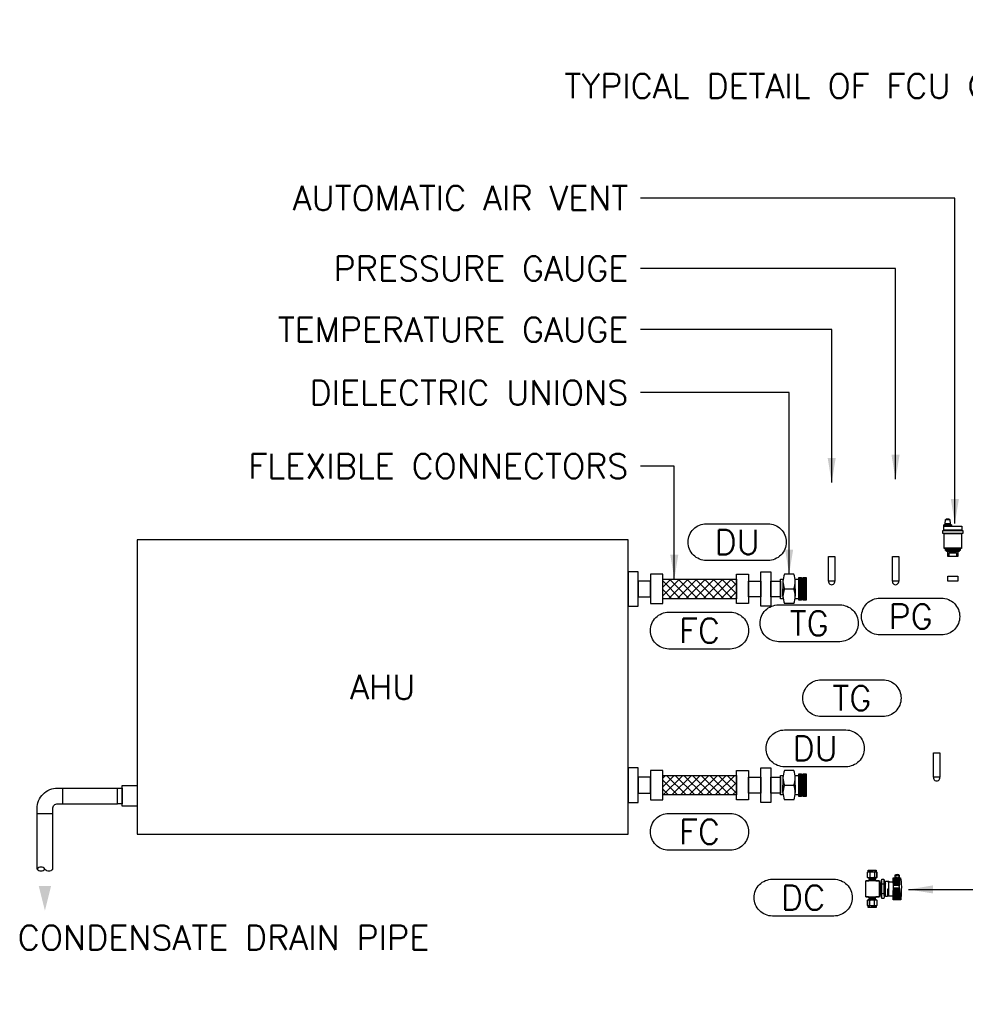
# Model space of a CAD drawing. Header units: millimetres. Extents: x -116878 to 389011, y -1241 to 103546.
# Tile 85 of 104: x 88546 to 90472, y 24877 to 26884. Entities that reach past the tile are written whole.
import ezdxf

# ---------------------------------------------------------------- set-up
doc = ezdxf.new("R2010")
doc.units = ezdxf.units.MM
doc.header["$MEASUREMENT"] = 0
for name, color, linetype in [('HVAC DETAIL LINE', 7, 'Continuous'), ('HVAC DETAIL TEXT', 7, 'Continuous'), ('MEPTEK-MEPF_General Text', 7, 'Continuous')]:
    doc.layers.add(name, color=color, linetype=linetype)
doc.layers.add('MEPTEK-CD-PIPE', color=3, linetype='Continuous', true_color=0x00ff00)
doc.styles.add('ARIAL', font='ARIALN.TTF')
doc.dimstyles.new('50 ROMANS', dxfattribs={"dimtxt": 50, "dimasz": 50, "dimexe": 0.18, "dimexo": 0.0625, "dimgap": 0.09, "dimtad": 0, "dimtih": 1, "dimtoh": 1, "dimdec": 4, "dimzin": 0, "dimdsep": 46, "dimtxsty": 'Standard', "dimcen": 0.09, "dimadec": 0, "dimazin": 0, "dimtfac": 1, "dimtdec": 4, "dimtofl": 0, "dimtmove": 0, "dimatfit": 3, "dimfxl": 1, "dimtolj": 1, "dimtzin": 0, "dimarcsym": 0})

# ---------------------------------------------------------------- blocks, each defined once
blk = doc.blocks.new('DIELECTRIC_UNION_32MM')
at = {"layer": 'HVAC DETAIL LINE'}
for p, q in [((57, 21), (63, 21)), ((66, 21), (72, 21)), ((57, 19), (63, 19)), ((57, 17), (63, 17)), ((57, 15), (63, 15)), ((57, 13), (63, 13)), ((57, 11), (63, 11)), ((57, 9), (63, 9)), ((57, 7), (63, 7)), ((57, 5), (63, 5)), ((57, 3), (63, 3)), ((57, 1), (63, 1)), ((66, 19), (72, 19)), ((66, 17), (72, 17)), ((66, 15), (72, 15)), ((66, 13), (72, 13)), ((66, 11), (72, 11)), ((66, 9), (72, 9)), ((66, 7), (72, 7)), ((66, 5), (72, 5)), ((66, 3), (72, 3)), ((66, 1), (72, 1)), ((57, -1), (63, -1)), ((57, -3), (63, -3)), ((57, -5), (63, -5)), ((57, -7), (63, -7)), ((57, -9), (63, -9)), ((57, -11), (63, -11)), ((57, -13), (63, -13)), ((57, -15), (63, -15)), ((57, -17), (63, -17)), ((57, -19), (63, -19)), ((66, -1), (72, -1)), ((66, -3), (72, -3)), ((66, -5), (72, -5)), ((66, -7), (72, -7)), ((66, -9), (72, -9)), ((66, -11), (72, -11)), ((66, -13), (72, -13)), ((66, -15), (72, -15)), ((66, -17), (72, -17)), ((66, -19), (72, -19)), ((57, -21), (63, -21)), ((66, -21), (72, -21))]:
    blk.add_line(p, q, dxfattribs=at)
for points in [[(47, 30), (28, 30)], [(25, 15), (25, 0)], [(25, -15), (25, 0)], [(28, 0), (47, 0)], [(28, 0), (47, 0)], [(50, 0), (50, 15)], [(50, 0), (50, -15)], [(47, -30), (28, -30)]]:
    blk.add_lwpolyline(points, dxfattribs=at)
for points in [[(57, -23), (57, 23), (63, 23), (63, -23)], [(66, -23), (66, 23), (72, 23), (72, -23)], [(0, -16), (0, 16), (20, 16), (20, -16)], [(20, -20), (20, 20), (25, 20), (25, -20)], [(50, -20), (50, 20), (57, 20), (57, -20)], [(63, -20), (63, 20), (66, 20), (66, -20)]]:
    blk.add_lwpolyline(points, close=True, dxfattribs=at)
for centre, start, end in [((64, 15), 157.3801, 202.6199), ((11, 15), 337.3801, 22.6199), ((64, -15), 157.3801, 202.6199), ((11, -15), 337.3801, 22.6199)]:
    blk.add_arc(centre, 39, start, end, dxfattribs=at)
blk = doc.blocks.new('FLEXIBLE_CONNECTOR_32MM')
at = {"layer": 'HVAC DETAIL LINE'}
h = blk.add_hatch(dxfattribs=at)
h.set_pattern_fill('ANSI37', color=256, scale=100)
h.set_pattern_definition([(45, (-1478.164, -376.04), (-8.838835, 8.838835), []), (135, (-1478.164, -376.04), (-8.838835, -8.838835), [])])
h.paths.add_polyline_path([(220, -20), (220, 20), (70, 20), (70, -20)])
for points in [[(20, 35), (0, 35), (0, -35), (20, -35)], [(45, 30), (45, -30), (70, -30), (70, 30)], [(245, 30), (245, -30), (220, -30), (220, 30)], [(270, 35), (290, 35), (290, -35), (270, -35)], [(45, 16), (20, 16), (20, -16), (45, -16)], [(70, 20), (220, 20), (220, -20), (70, -20)], [(245, 16), (270, 16), (270, -16), (245, -16)]]:
    blk.add_lwpolyline(points, close=True, dxfattribs=at)
blk = doc.blocks.new('AUTOMATIC AIR VENT')
at = {"layer": 'HVAC DETAIL LINE'}
for p, q in [((-17.1, 64.9), (-17.1, 64.9)), ((-4.1, 64.9), (-17.1, 64.9)), ((-16.6, 65.4), (-4.6, 65.4)), ((-4.1, 64.9), (-4.1, 64.9))]:
    blk.add_line(p, q, dxfattribs=at)
for points in [[(-18.1, 61.9), (-18.1, 64.4, -0.414214), (-17.6, 64.9), (-3.6, 64.9, -0.414214), (-3.1, 64.4), (-3.1, 61.9), (-18.1, 61.9), (-18.1, 64.4)], [(-17.8, 53.9), (-17.8, 53.4, -0.198912), (-17.9, 53, -0.198912)], [(17.8, 53.9), (17.8, 53.4, 0.198912), (17.9, 53, 0.198912)]]:
    blk.add_lwpolyline(points, format="xyb", dxfattribs=at)
for points in [[(-18.1, 61.9), (17.9, 61.9), (17.9, 53.9), (-18.1, 53.9), (-18.1, 61.9)], [(-14.6, 66.4), (-6.6, 66.4), (-6.6, 65.4), (-14.6, 65.4), (-14.6, 66.4)], [(-12.9, 76.5), (-8.2, 76.5)], [(20.5, 52.5), (-20.5, 52.5)], [(-17.9, 53), (17.9, 53)], [(-17.5, 47), (17.5, 47), (17.5, 17), (-17.5, 17), (-17.5, 47)]]:
    blk.add_lwpolyline(points, dxfattribs=at)
for points in [[(-5.6, 66.4), (-15.6, 66.4), (-14.7, 75.1), (-6.4, 75.1)], [(-15, 16), (15, 16), (15, 12), (-15, 12)], [(-15, 16), (15, 16), (15, 15), (-15, 15)], [(-13, 12), (13, 12), (13, 10), (-13, 10)], [(-10, 10), (10, 10), (10, 0), (-10, 0)], [(-7.5, 7.5), (7.5, 7.5), (7.5, 0), (-7.5, 0)]]:
    blk.add_lwpolyline(points, close=True, dxfattribs=at)
for points in [[(-20, 53), (20, 53, -0.414214), (20.5, 52.5), (20.5, 47), (-20.5, 47), (-20.5, 52.5, -0.414214)], [(-17.5, 17), (17.5, 17), (17.5, 17, -0.414214), (16.5, 16), (-16.5, 16, -0.414214), (-17.5, 17)]]:
    blk.add_lwpolyline(points, format="xyb", close=True, dxfattribs=at)
for centre, radius, start, end in [((-16.6, 64.9), 0.5, 90, 180), ((-10.6, 71.7), 5.32, 115.9071, 140.8472), ((-10.6, 71.7), 5.32, 39.3, 64.2532), ((-4.6, 64.9), 0.5, 0, 90)]:
    blk.add_arc(centre, radius, start, end, dxfattribs=at)
blk = doc.blocks.new('DC_15MM')
at = {"layer": 'HVAC DETAIL LINE'}
for p, q in [((-7.5, 0), (-15, 0)), ((0, 0), (-7.5, 0)), ((-64.8, -16), (-65.4, -17.4)), ((-62.5, -16), (-64.8, -16)), ((-50.6, -16.1), (-64.8, -16.1)), ((-63.9, -18.9), (-50.5, -18.9)), ((-63.9, -20.7), (-63.9, -18.9)), ((-62.5, -10.4), (-62.5, -16)), ((-54, -16), (-54, -10.4)), ((-50.5, -16), (-54, -16)), ((-50.6, -60.2), (-50.6, -16.2)), ((-50.5, -26.9), (-50.5, -16)), ((-31, -18.6), (-31.9, -21.4)), ((-27.3, -18.6), (-31, -18.6)), ((-26.3, -21.1), (-27.3, -18.6)), ((-15.9, -3.5), (-17.2, -4.3)), ((-17.2, -4.3), (-16, -3.6)), ((-17.2, -4.3), (-17.2, -15.1)), ((-17.2, -9.5), (-17.2, -4.3)), ((-17.2, -14.9), (-17.2, -9.5)), ((-16, -15.7), (-17.2, -14.9)), ((-17.2, -15.1), (-16, -15.8)), ((-16, -3.6), (-12.3, -3.6)), ((-12.3, -15.7), (-16, -15.7)), ((-16, -15.8), (-13.8, -15.8)), ((-15.9, -0.8), (-15.9, -3.5)), ((-7.5, -3.5), (-15.4, -3.5)), ((-7.5, -15.6), (-15.4, -15.6)), ((-13.7, -19.7), (-14.9, -22)), ((-13.8, -15.8), (-14.6, -16.4)), ((-14.6, -16.4), (-13.6, -17.1)), ((-13.6, -17.1), (-14.5, -17.9)), ((-14.5, -17.9), (-13.7, -18.7)), ((-14.4, -16.5), (-1, -15.7)), ((-14.1, -18), (-1.1, -17.2)), ((-13.7, -18.7), (-13.7, -19.7)), ((-13.6, -17.1), (-1.5, -16.5)), ((-13.6, -18.8), (-1.5, -17.9)), ((-1.8, -18.8), (-13.6, -18.8)), ((-13.6, -19.8), (-1.8, -19.8)), ((-12.3, -3.6), (-12.3, -9.5)), ((-12.3, -9.5), (-12.3, -15.7)), ((-7.5, -3.5), (0.9, -3.5)), ((-7.5, -15.6), (0.4, -15.6)), ((0.9, -3.6), (-2.8, -3.6)), ((-2.8, -3.6), (-2.8, -9.5)), ((-2.8, -9.5), (-2.8, -15.7)), ((-2.8, -15.7), (0.9, -15.7)), ((-1.7, -18.8), (-1.2, -18.3)), ((-1.7, -19.7), (-1.7, -18.8)), ((-0.3, -22), (-1.7, -19.7)), ((-1.5, -16.5), (-1, -15.8)), ((-0.8, -17.2), (-1.5, -16.5)), ((-1.5, -17.9), (-0.8, -17.2)), ((-1.2, -18.3), (-1.5, -17.9)), ((-1, -15.8), (0.9, -15.8)), ((0.9, -3.6), (0.9, -0.8)), ((2.2, -4.3), (0.9, -3.6)), ((2.2, -4.3), (0.9, -3.6)), ((0.9, -15.7), (2.2, -14.9)), ((0.9, -15.8), (2.2, -15.1)), ((2.2, -15.1), (2.2, -4.3)), ((2.2, -9.5), (2.2, -4.3)), ((2.2, -14.9), (2.2, -9.5)), ((-51.5, -20.7), (-63.9, -20.7)), ((-63.9, -21.8), (-63.9, -21.3)), ((-51.5, -22.4), (-63.9, -22.4)), ((-63.9, -22.9), (-63.9, -22.4)), ((-51.6, -22.9), (-63.9, -22.9)), ((-63.9, -24), (-63.9, -23.5)), ((-51.6, -24), (-63.9, -24)), ((-51.5, -24.6), (-63.9, -24.6)), ((-63.9, -25.2), (-63.9, -24.6)), ((-51.6, -25.1), (-63.9, -25.1)), ((-51.5, -21.3), (-63.8, -21.3)), ((-51.6, -21.8), (-63.8, -21.8)), ((-51.5, -23.5), (-63.8, -23.5)), ((-51.5, -25.7), (-63.8, -25.7)), ((-63.8, -26.3), (-63.8, -25.8)), ((-63.7, -27.4), (-63.8, -26.9)), ((-51.6, -26.3), (-63.7, -26.3)), ((-51.5, -26.8), (-63.7, -26.8)), ((-51.5, -27.9), (-63.7, -27.9)), ((-63.6, -28.5), (-63.7, -28)), ((-51.6, -27.4), (-63.6, -27.4)), ((-51.6, -28.5), (-63.6, -28.5)), ((-51.5, -29), (-63.6, -29)), ((-63.5, -29.6), (-63.6, -29.1)), ((-51.6, -39.9), (-63.6, -39.8)), ((-51.6, -29.6), (-63.5, -29.6)), ((-63.5, -39.8), (-63.4, -39.3)), ((-51.5, -30.1), (-63.4, -30.2)), ((-63.3, -30.7), (-63.4, -30.2)), ((-63.4, -38.6), (-63.3, -38.2)), ((-51.6, -38.7), (-63.4, -38.7)), ((-51.6, -39.3), (-63.4, -39.3)), ((-51.6, -30.7), (-63.3, -30.7)), ((-51.6, -38.1), (-63.3, -38.2)), ((-63.2, -31.3), (-51.5, -31.3)), ((-51.6, -37), (-63.2, -37)), ((-63.2, -37.6), (-63.2, -37)), ((-51.6, -37.6), (-63.2, -37.6)), ((-51.5, -36.4), (-63.1, -36.4)), ((-51.5, -31.3), (-51.5, -20.7)), ((-51.5, -57.5), (-51.5, -36.4)), ((-41.3, -23.7), (-50.5, -23.7)), ((-34.6, -22.6), (-41.3, -22.6)), ((-41.3, -22.6), (-41.3, -23.7)), ((-41.2, -52.9), (-41.2, -22.6)), ((-41.1, -38.9), (-38.5, -38.9)), ((-41, -23.8), (-38.6, -23.8)), ((-38.6, -23.8), (-38.6, -22.6)), ((-38.5, -38.9), (-38.5, -53.6)), ((-34.8, -53.4), (-34.8, -22.6)), ((-34.6, -26.6), (-34.6, -22.6)), ((-33.8, -25.6), (-34.6, -26.6)), ((-33.1, -26.5), (-33.8, -25.6)), ((-33.7, -26.1), (-33.7, -50.6)), ((-32.2, -25.3), (-33.1, -26.5)), ((-32.6, -49.6), (-33.1, -26.5)), ((-31.8, -48.3), (-32.3, -25.3)), ((-31.9, -25.7), (-32.2, -25.3)), ((-31.9, -21.4), (-31.9, -25.7)), ((-31.8, -51.7), (-31.8, -25.9)), ((-27.2, -28.2), (-31, -28.2)), ((-26.4, -21.2), (-26.4, -55.5)), ((-26.3, -26.3), (-26.3, -21.1)), ((-25.5, -25.1), (-26.3, -26.3)), ((-25.8, -49.7), (-26.3, -26.5)), ((-24.5, -26.5), (-25.5, -25.1)), ((-24.9, -50.8), (-25.5, -25.1)), ((-23.7, -25.2), (-24.5, -26.5)), ((-23.9, -49.6), (-24.5, -26.4)), ((-23.3, -25.7), (-23.7, -25.2)), ((-22.9, -51.2), (-23.7, -25.3)), ((-23.2, -25.1), (-23.3, -25.7)), ((-22.1, -25.1), (-23.2, -25.1)), ((-23, -51), (-23, -25.2)), ((-14.9, -22), (-22.1, -22)), ((-22.1, -22), (-22.1, -25.1)), ((-21.9, -22.2), (-21.9, -54.3)), ((-21.9, -22.2), (5.3, -22.2)), ((5.3, -22), (-0.3, -22)), ((5.3, -54.4), (5.3, -22)), ((-66.5, -49.7), (-65.9, -58.4)), ((-65.9, -58.4), (-65.9, -60.3)), ((-65.8, -60.3), (-65, -59.2)), ((-65.1, -57.5), (-51.5, -57.5)), ((-51.6, -52.9), (-65, -52.9)), ((-51.6, -53.5), (-65, -53.5)), ((-51.6, -54.1), (-65, -54.1)), ((-51.6, -54.6), (-65, -54.6)), ((-51.6, -55.2), (-65, -55.2)), ((-65, -55.7), (-65, -55.2)), ((-51.6, -55.8), (-65, -55.8)), ((-51.6, -56.3), (-65, -56.3)), ((-65, -56.9), (-65, -56.3)), ((-51.6, -56.9), (-65, -56.9)), ((-65, -59.2), (-65, -57.5)), ((-65, -59.2), (-50.5, -59.2)), ((-64.9, -53.4), (-64.8, -52.9)), ((-64.9, -54.6), (-64.9, -54)), ((-51.6, -50.6), (-64.8, -50.7)), ((-51.6, -51.8), (-64.8, -51.8)), ((-64.8, -52.3), (-64.8, -51.8)), ((-51.6, -52.4), (-64.8, -52.4)), ((-51.6, -50.1), (-64.7, -50.1)), ((-64.7, -51.2), (-64.7, -50.6)), ((-51.6, -51.2), (-64.7, -51.2)), ((-51.6, -48.9), (-64.6, -48.9)), ((-51.6, -49.5), (-64.6, -49.5)), ((-64.6, -50), (-64.6, -49.5)), ((-51.6, -48.4), (-64.5, -48.4)), ((-64.5, -48.9), (-64.5, -48.4)), ((-64.4, -47.8), (-64.3, -47.2)), ((-51.6, -47.8), (-64.4, -47.8)), ((-51.6, -47.2), (-64.3, -47.2)), ((-51.6, -45.5), (-64.2, -45.5)), ((-51.6, -46.1), (-64.2, -46.1)), ((-64.2, -46.6), (-64.2, -46.1)), ((-51.6, -46.7), (-64.2, -46.7)), ((-64.1, -45.5), (-64.1, -44.9)), ((-51.5, -45), (-64.1, -45)), ((-51.6, -43.3), (-64, -43.3)), ((-51.6, -43.8), (-64, -43.8)), ((-64, -44.4), (-64, -43.8)), ((-51.6, -44.4), (-64, -44.4)), ((-51.6, -42.1), (-63.9, -42.1)), ((-51.6, -42.7), (-63.9, -42.7)), ((-63.9, -43.2), (-63.9, -42.7)), ((-63.8, -42.1), (-63.7, -41.6)), ((-51.6, -41.6), (-63.7, -41.6)), ((-51.6, -40.4), (-63.6, -40.4)), ((-63.6, -41), (-63.6, -40.4)), ((-51.6, -41), (-63.6, -41)), ((-50.5, -60.3), (-50.5, -41.4)), ((-50.5, -52.8), (-41, -52.8)), ((-41.1, -43.1), (-38.7, -43.1)), ((-38.7, -46.9), (-41.1, -46.9)), ((-41, -52.8), (-41, -52.4)), ((-41, -52.4), (-38.6, -52.4)), ((-38.6, -52.4), (-38.6, -53.6)), ((-38.6, -53.6), (-34.6, -53.6)), ((-34.6, -53.6), (-34.6, -49.9)), ((-34.6, -49.9), (-33.6, -50.9)), ((-33.6, -50.9), (-32.6, -49.7)), ((-32.6, -49.7), (-31.9, -50.6)), ((-31.9, -50.6), (-31.9, -55)), ((-31.9, -55), (-31, -57.8)), ((-31, -57.8), (-27.2, -57.8)), ((-30.9, -48), (-27.2, -48.1)), ((-27.2, -57.8), (-26.4, -55.2)), ((-26.4, -50.7), (-25.7, -49.6)), ((-26.4, -55.2), (-26.4, -50.7)), ((-25.7, -49.6), (-24.9, -50.8)), ((-24.9, -50.8), (-23.9, -49.6)), ((-23.9, -49.6), (-23.1, -51.2)), ((-23.1, -51.2), (-22.1, -51.2)), ((-22.1, -51.2), (-22.1, -54.3)), ((-22.1, -54.3), (-14.6, -54.4)), ((5.2, -54.2), (-21.9, -54.2)), ((-14.6, -54.4), (-13.3, -56.7)), ((-13.4, -58.5), (-14.2, -59.1)), ((-14.2, -59.1), (-13.4, -59.8)), ((-13.4, -59.8), (-14, -60.5)), ((-0.9, -58.3), (-13.9, -59.1)), ((-0.6, -59.9), (-13.9, -60.7)), ((-13.3, -57.5), (-13.8, -58)), ((-1.3, -57.6), (-13.8, -58.4)), ((-13.8, -58), (-13.4, -58.5)), ((-1.4, -59.2), (-13.4, -59.8)), ((-13.3, -56.7), (-13.3, -57.5)), ((-1.4, -56.6), (-13.2, -56.6)), ((-13.2, -57.5), (-1.4, -57.5)), ((-1.4, -59.2), (-0.5, -58.4)), ((-0.4, -59.9), (-1.4, -59.2)), ((-1.3, -56.6), (-0.1, -54.4)), ((-1.3, -57.6), (-1.3, -56.6)), ((-0.5, -58.4), (-1.3, -57.6)), ((-1.2, -60.5), (-0.4, -59.9)), ((-0.1, -54.4), (5.3, -54.4)), ((-65.9, -60.3), (-50.5, -60.3)), ((-15.9, -60.5), (-17.2, -61.3)), ((-15.9, -60.7), (-17.2, -61.5)), ((-17.2, -61.3), (-17.2, -72)), ((-17.2, -61.5), (-17.2, -66.8)), ((-17.2, -66.8), (-17.2, -72)), ((-17.2, -72), (-15.9, -72.8)), ((-17.2, -72), (-15.9, -72.8)), ((-14, -60.5), (-15.9, -60.5)), ((-12.2, -60.7), (-15.9, -60.7)), ((-15.9, -72.8), (-15.9, -75.5)), ((-15.9, -72.8), (-12.2, -72.8)), ((-7.5, -72.8), (-15.9, -72.8)), ((-7.5, -60.7), (-15.4, -60.7)), ((-15, -76.3), (-7.5, -76.3)), ((-12.2, -66.8), (-12.2, -60.7)), ((-12.2, -72.8), (-12.2, -66.8)), ((-7.5, -60.7), (0.5, -60.7)), ((-7.5, -72.8), (0.5, -72.8)), ((-7.5, -76.3), (0, -76.3)), ((-2.7, -66.8), (-2.7, -60.7)), ((-2.7, -60.7), (1, -60.7)), ((-2.7, -72.8), (-2.7, -66.8)), ((1, -72.8), (-2.7, -72.8)), ((1, -60.5), (-1.2, -60.5)), ((2.2, -61.3), (1, -60.5)), ((1, -60.7), (2.2, -61.5)), ((2.2, -72), (1, -72.8)), ((1, -72.8), (2.2, -72.1)), ((1, -75.5), (1, -72.8)), ((2.2, -72.1), (2.2, -61.3)), ((2.2, -61.5), (2.2, -66.8)), ((2.2, -66.8), (2.2, -72))]:
    blk.add_line(p, q, dxfattribs=at)
blk.add_circle((-58.2, -13.2), 2.86, dxfattribs=at)
for centre, radius, start, end in [((-75.1, -33.7), 12.4, 347.2467, 359.4408), ((-96.7, -38), 70.2, 351.7491, 8.0405)]:
    blk.add_arc(centre, radius, start, end, dxfattribs=at)
for points in [[(-15, 0), (-15.3, 0), (-15.9, -0.2), (-15.9, -0.8)], [(0.9, -0.8), (0.9, -0.3), (0.3, 0), (0, 0)], [(-65.4, -17.4), (-65.5, -18.4), (-66.4, -18.9), (-66.8, -29.3)], [(-63.9, -18.9), (-64.4, -17.6), (-64.5, -16.1), (-64.5, -16.1)], [(-58.2, -8.1), (-61.4, -8.2), (-62.5, -10.4), (-62.5, -10.4)], [(-54, -10.4), (-54, -10.4), (-55, -8.2), (-58.2, -8.1)], [(-31, -28.2), (-31, -28.2), (-32.6, -24.5), (-31, -18.6)], [(-27.2, -28.2), (-27.2, -28.2), (-25.5, -22.5), (-27.3, -18.7)], [(-17.1, -4.5), (-17.1, -4.5), (-16.7, -3.7), (-14.4, -3.7)], [(-17, -14.9), (-17, -14.9), (-16.5, -15.6), (-14.3, -15.5)], [(-15.4, -3.5), (-15.4, -3.5), (-12.8, -3.8), (-12.3, -4.5)], [(-15.4, -3.5), (-15.4, -3.5), (-12.8, -3.8), (-12.3, -4.5)], [(-15.4, -15.6), (-15.4, -15.6), (-12.8, -15.4), (-12.3, -14.6)], [(-15.4, -15.6), (-15.4, -15.6), (-12.8, -15.4), (-12.3, -14.6)], [(-12.3, -4.5), (-11.1, -3.6), (-7.5, -3.5), (-7.5, -3.5)], [(-12.3, -4.5), (-11.1, -3.6), (-7.5, -3.5), (-7.5, -3.5)], [(-12.3, -14.6), (-11.1, -15.5), (-7.5, -15.6), (-7.5, -15.6)], [(-12.3, -14.6), (-11.1, -15.5), (-7.5, -15.6), (-7.5, -15.6)], [(-2.7, -4.5), (-4, -3.6), (-7.5, -3.5), (-7.5, -3.5)], [(-2.7, -4.5), (-4, -3.6), (-7.5, -3.5), (-7.5, -3.5)], [(-2.7, -14.6), (-4, -15.6), (-7.5, -15.6), (-7.5, -15.6)], [(-2.7, -14.6), (-4, -15.6), (-7.5, -15.6), (-7.5, -15.6)], [(0.9, -3.5), (0.9, -3.5), (-2.2, -3.8), (-2.7, -4.5)], [(0.9, -3.5), (0.9, -3.5), (-2.2, -3.8), (-2.7, -4.5)], [(0.4, -15.6), (0.4, -15.6), (-2.2, -15.4), (-2.7, -14.6)], [(0.4, -15.6), (0.4, -15.6), (-2.2, -15.4), (-2.7, -14.6)], [(2.2, -4.6), (2.2, -4.6), (1.6, -3.7), (-0.9, -3.7)], [(2.1, -14.8), (2.1, -14.8), (1.8, -15.6), (-0.5, -15.6)], [(-66.8, -29.3), (-67.2, -32.2), (-66.5, -49.7), (-66.5, -49.7)], [(-63.9, -21.3), (-63.9, -21.3), (-64.3, -21), (-63.9, -20.7)], [(-63.9, -22.4), (-63.9, -22.4), (-64.3, -22.2), (-63.9, -21.8)], [(-63.9, -23.5), (-63.9, -23.5), (-64.3, -23.2), (-63.9, -22.9)], [(-63.9, -24.6), (-63.9, -24.6), (-64.3, -24.4), (-63.9, -24)], [(-63.8, -25.8), (-63.8, -25.8), (-64.3, -25.5), (-63.9, -25.2)], [(-63.8, -26.9), (-63.8, -26.9), (-64.1, -26.7), (-63.8, -26.3)], [(-63.7, -28), (-63.7, -28), (-64.1, -27.7), (-63.7, -27.4)], [(-63.6, -29.1), (-63.6, -29.1), (-64, -28.9), (-63.6, -28.5)], [(-63.6, -40.4), (-63.6, -40.4), (-63.9, -40.1), (-63.5, -39.8)], [(-63.4, -30.2), (-63.4, -30.2), (-63.8, -30), (-63.5, -29.6)], [(-63.4, -39.3), (-63.4, -39.3), (-63.8, -38.9), (-63.4, -38.6)], [(-63.3, -38.2), (-63.3, -38.2), (-63.7, -37.9), (-63.2, -37.6)], [(-63.2, -31.3), (-63.2, -31.3), (-63.6, -31.1), (-63.3, -30.7)], [(-63.2, -37), (-63.2, -37), (-63.5, -36.7), (-63.1, -36.4)], [(-62.7, -34.1), (-62.7, -32.3), (-63.2, -31.3), (-63.2, -31.3)], [(-31, -28.2), (-31, -28.2), (-32.7, -39.4), (-30.9, -48)], [(-65, -56.3), (-65, -56.3), (-65.4, -56), (-65, -55.7)], [(-65, -57.5), (-65, -57.5), (-65.4, -57.2), (-65, -56.9)], [(-64.9, -54), (-64.9, -54), (-65.3, -53.7), (-64.9, -53.4)], [(-65, -55.2), (-65, -55.2), (-65.3, -54.9), (-64.9, -54.6)], [(-64.8, -51.8), (-64.8, -51.8), (-65.2, -51.5), (-64.7, -51.2)], [(-64.8, -52.9), (-64.8, -52.9), (-65.2, -52.7), (-64.8, -52.3)], [(-64.7, -50.6), (-64.7, -50.6), (-65.1, -50.4), (-64.6, -50)], [(-64.6, -49.5), (-64.6, -49.5), (-64.9, -49.2), (-64.5, -48.9)], [(-64.5, -48.4), (-64.5, -48.4), (-64.8, -48.1), (-64.4, -47.8)], [(-64.3, -47.2), (-64.3, -47.2), (-64.7, -46.9), (-64.2, -46.6)], [(-64.2, -46.1), (-64.2, -46.1), (-64.6, -45.8), (-64.1, -45.5)], [(-64.1, -44.9), (-64.1, -44.9), (-64.4, -44.6), (-64, -44.4)], [(-64, -43.8), (-64, -43.8), (-64.3, -43.5), (-63.9, -43.2)], [(-63.9, -42.7), (-63.9, -42.7), (-64.2, -42.4), (-63.8, -42.1)], [(-63.7, -41.6), (-63.7, -41.6), (-64.1, -41.3), (-63.6, -41)], [(-30.9, -48), (-30.9, -48), (-32.8, -51.5), (-30.9, -57.6)], [(-27.2, -48), (-27.2, -48), (-25.6, -51.8), (-27.3, -57.8)], [(-17.1, -61.5), (-17.1, -61.5), (-16.7, -60.8), (-14.5, -60.8)], [(-17.1, -71.8), (-17.1, -71.8), (-16.5, -72.7), (-14.1, -72.7)], [(-15.9, -72.8), (-15.9, -72.8), (-12.8, -72.6), (-12.2, -71.8)], [(-15.9, -72.8), (-15.9, -72.8), (-12.8, -72.6), (-12.2, -71.8)], [(-15.9, -75.5), (-15.9, -76.1), (-15.3, -76.3), (-15, -76.3)], [(-15.4, -60.7), (-15.4, -60.7), (-12.8, -60.9), (-12.2, -61.7)], [(-15.4, -60.7), (-15.4, -60.7), (-12.8, -60.9), (-12.2, -61.7)], [(-12.2, -61.7), (-11, -60.8), (-7.5, -60.7), (-7.5, -60.7)], [(-12.2, -61.7), (-11, -60.8), (-7.5, -60.7), (-7.5, -60.7)], [(-12.2, -71.8), (-11, -72.7), (-7.5, -72.8), (-7.5, -72.8)], [(-12.2, -71.8), (-11, -72.7), (-7.5, -72.8), (-7.5, -72.8)], [(-2.7, -61.8), (-3.9, -60.8), (-7.5, -60.7), (-7.5, -60.7)], [(-2.7, -61.8), (-3.9, -60.8), (-7.5, -60.7), (-7.5, -60.7)], [(-2.7, -71.8), (-3.9, -72.7), (-7.5, -72.8), (-7.5, -72.8)], [(-2.7, -71.8), (-3.9, -72.7), (-7.5, -72.8), (-7.5, -72.8)], [(0.5, -60.7), (0.5, -60.7), (-2.2, -61), (-2.7, -61.8)], [(0.5, -60.7), (0.5, -60.7), (-2.2, -61), (-2.7, -61.8)], [(0.5, -72.8), (0.5, -72.8), (-2.2, -72.6), (-2.7, -71.8)], [(0.5, -72.8), (0.5, -72.8), (-2.2, -72.6), (-2.7, -71.8)], [(2.1, -61.4), (2.1, -61.4), (1.6, -60.8), (-0.7, -60.8)], [(2.1, -71.8), (2.1, -71.8), (1.7, -72.7), (-0.6, -72.7)], [(0, -76.3), (0.3, -76.3), (1, -76.1), (1, -75.5)]]:
    blk.add_open_spline(points, degree=3, dxfattribs=at)

msp = doc.modelspace()

# ---------------------------------------------------------------- hatches: boundary and pattern name
at = {"layer": 'MEPTEK-CD-PIPE'}
h = msp.add_hatch(color=256, dxfattribs=at)
h.dxf.hatch_style = 1
h.paths.add_polyline_path([(88597.7, 25068.5), (88610.2, 25118.5), (88585.2, 25118.5)])

# ---------------------------------------------------------------- linework, layer by layer
at = {"layer": 'HVAC DETAIL LINE'}
for points in [[(89785.8, 25824), (88785.8, 25824), (88785.8, 25224), (89785.8, 25224)], [(90193.6, 25790), (90206.4, 25790), (90206.4, 25740), (90193.6, 25740)], [(90323.6, 25790), (90336.4, 25790), (90336.4, 25740), (90323.6, 25740)], [(90436.8, 25750), (90456.8, 25750), (90456.8, 25740), (90436.8, 25740)], [(90407.5, 25390.1), (90420.3, 25390.1), (90420.3, 25340.1), (90407.5, 25340.1)], [(88745.8, 25318.1), (88755, 25318.1), (88755, 25286.1), (88745.8, 25286.1)], [(88755, 25323.1), (88785.8, 25323.1), (88785.8, 25281.1), (88755, 25281.1)]]:
    msp.add_lwpolyline(points, close=True, dxfattribs=at)
for centre in [(90200, 25739), (90330, 25739), (90413.9, 25339.1)]:
    msp.add_arc(centre, 6.49, 170.609, 9.391, dxfattribs=at)
at = {"layer": 'HVAC DETAIL TEXT'}
for points in [[(89945, 25856.9), (90070, 25856.9, -0.414214), (90107.5, 25819.4), (90107.5, 25819.4, -0.414214), (90070, 25781.9), (89945, 25781.9, -0.414214), (89907.5, 25819.4), (89907.5, 25819.4, -0.414214)], [(90298.3, 25705.1), (90423.3, 25705.1, -0.414214), (90460.8, 25667.6), (90460.8, 25667.6, -0.414214), (90423.3, 25630.1), (90298.3, 25630.1, -0.414214), (90260.8, 25667.6), (90260.8, 25667.6, -0.414214)], [(90091.7, 25691.4), (90216.7, 25691.4, -0.414214), (90254.2, 25653.9), (90254.2, 25653.9, -0.414214), (90216.7, 25616.4), (90091.7, 25616.4, -0.414214), (90054.2, 25653.9), (90054.2, 25653.9, -0.414214)], [(89868.3, 25676.5), (89993.3, 25676.5, -0.414214), (90030.8, 25639), (90030.8, 25639, -0.414214), (89993.3, 25601.5), (89868.3, 25601.5, -0.414214), (89830.8, 25639), (89830.8, 25639, -0.414214)], [(90178.8, 25538.9), (90303.8, 25538.9, -0.414214), (90341.3, 25501.4), (90341.3, 25501.4, -0.414214), (90303.8, 25463.9), (90178.8, 25463.9, -0.414214), (90141.3, 25501.4), (90141.3, 25501.4, -0.414214)], [(90103.9, 25436.5), (90228.9, 25436.5, -0.414214), (90266.4, 25399), (90266.4, 25399, -0.414214), (90228.9, 25361.5), (90103.9, 25361.5, -0.414214), (90066.4, 25399), (90066.4, 25399, -0.414214)], [(89868.3, 25266.5), (89993.3, 25266.5, -0.414214), (90030.8, 25229), (90030.8, 25229, -0.414214), (89993.3, 25191.5), (89868.3, 25191.5, -0.414214), (89830.8, 25229), (89830.8, 25229, -0.414214)], [(90079.3, 25132.3), (90204.3, 25132.3, -0.414214), (90241.8, 25094.8), (90241.8, 25094.8, -0.414214), (90204.3, 25057.3), (90079.3, 25057.3, -0.414214), (90041.8, 25094.8), (90041.8, 25094.8, -0.414214)]]:
    msp.add_lwpolyline(points, format="xyb", close=True, dxfattribs=at)
at = {"layer": 'MEPTEK-CD-PIPE'}
for p, q in [((88633.7, 25318.1), (88633.7, 25286.1)), ((88581.7, 25266.1), (88613.7, 25266.1))]:
    msp.add_line(p, q, dxfattribs=at)
for points in [[(88581.7, 25153.1), (88581.7, 25276.1, -0.414214), (88623.7, 25318.1), (88745.8, 25318.1)], [(88613.7, 25153.1), (88613.7, 25276.1, -0.414214), (88623.7, 25286.1), (88745.8, 25286.1)]]:
    msp.add_lwpolyline(points, format="xyb", dxfattribs=at)
for centre, start, end in [((88589.7, 25147.1), 36.8699, 143.1301), ((88589.7, 25159.1), 216.8699, 323.1301), ((88605.7, 25159.1), 216.8699, 323.1301)]:
    msp.add_arc(centre, 10, start, end, dxfattribs=at)

# ---------------------------------------------------------------- block references
at = {"layer": 'HVAC DETAIL LINE'}
for name, p in [('AUTOMATIC AIR VENT', (90446.8, 25790)), ('FLEXIBLE_CONNECTOR_32MM', (89785.8, 25724)), ('FLEXIBLE_CONNECTOR_32MM', (89785.8, 25324))]:
    msp.add_blockref(name, p, dxfattribs=at)
at = {"layer": 'HVAC DETAIL LINE', "xscale": -1}
msp.add_blockref('DC_15MM', (90275, 25150.9), dxfattribs=at)
at = {"layer": 'HVAC DETAIL TEXT'}
for p in [(90075.8, 25724), (90075.8, 25324)]:
    msp.add_blockref('DIELECTRIC_UNION_32MM', p, dxfattribs=at)

# ---------------------------------------------------------------- texts
at = {"layer": 'HVAC DETAIL TEXT', "char_height": 50}
for s, width, heights, insert, attachment_point in [('{\\Fromans|c0;TYPICAL DETAIL OF FCU CHILLED WATER PIPE CONNECTIONS}', 3123.122, [0], (90660.8, 26749), 5), ('{\\Fromans|c0;AUTOMATIC AIR VENT}', 1021.129, [0], (89785.8, 26520.6), 6), ('{\\Fromans|c0;PRESSURE GAUGE}', 1021.129, [0], (89785.8, 26377), 6), ('{\\Fromans|c0;TEMPERATURE GAUGE}', 1021.129, [0], (89785.8, 26252.4), 6), ('{\\Fromans|c0;DIELECTRIC UNIONS}', 1021.129, [0], (89785.8, 26124), 6), ('{\\Fromans|c0;FLEXIBLE CONNECTORS}', 1021.129, [0], (89785.8, 25974), 6), ('{\\Fromans|c0;DU}', 272.429, [0], (90007.5, 25819.4), 5), ('{\\Fromans|c0;PG}', 272.429, [0], (90360.8, 25667.6), 5), ('{\\Fromans|c0;FC}', 272.429, [0], (89930.8, 25639), 5), ('{\\Fromans|c0;TG}', 272.429, [0], (90154.2, 25653.9), 5), ('{\\Fromans|c0;AHU}', 272.429, [0], (89285.8, 25524), 5), ('{\\Fromans|c0;TG}', 272.429, [0], (90241.3, 25501.4), 5), ('{\\Fromans|c0;DU}', 272.429, [0], (90166.4, 25399), 5), ('{\\Fromans|c0;FC}', 272.429, [0], (89930.8, 25229), 5), ('{\\Fromans|c0;DC}', 272.429, [0], (90141.8, 25094.8), 5), ('{\\Fromans|c0;CONDENSATE DRAIN PIPE}', 1494.304, [69.7], (88542.4, 25013.2), 4)]:
    msp.add_mtext_dynamic_manual_height_columns(s, width=width, gutter_width=1, heights=heights, dxfattribs=dict(at, insert=insert, attachment_point=attachment_point))
at = {"layer": 'MEPTEK-MEPF_General Text', "insert": (89295.9, 37502), "char_height": 100, "attachment_point": 1, "style": 'ARIAL'}
msp.add_mtext_dynamic_manual_height_columns('{\\fCalibri|b0|i0|c0|p34;\\LDRAWING NOTES:\\P\\P\\pi-300,l300,t300;\\fSymbol|b0|i0|c2|p18;\\l·^I\\fCalibri|b0|i0|c0|p34;ALL DIMENSIONS, OTHERWISE INDICATED ARE IN MM.\\P\\fSymbol|b0|i0|c2|p18;·^I\\fCalibri|b0|i0|c0|p34;THIS IS A SCHEMATIC/ CONCEPTUAL DRAWING ONLY TO ARTICULATE THE DESIGN INTENT. POST RECEIPT OF DETAILED SURVEY**, THE DRAWINGS WILL BE AMENDED/ DETAILED FURTHER.\\P\\fSymbol|b0|i0|c2|p18;·^I\\fCalibri|b0|i0|c0|p34;AHU PIPELINES TO BE CONNECTED WITH AIRPORT SPECIFIED BTU METER.\\P\\fSymbol|b0|i0|c2|p18;·^I\\fCalibri|b0|i0|c0|p34;COIL ADP TAKEN AS 58 DEG. F. BASIS FOR THE SAME NEEDS TO BE FACILITATED.\\~\\P\\fSymbol|b0|i0|c2|p18;·^I\\fCalibri|b0|i0|c0|p34;ALL HVAC EQUIPMENT AND ACCESSORIES TECHNICAL DATA SHEET NEED GET APPROVED FROM DIAL PRIOR PROCUREMENT.\\P\\fSymbol|b0|i0|c2|p18;·^I\\fCalibri|b0|i0|c0|p34;FITTINGS (INSULATION, VALVES, DAMPERS, TEMPERATURE & PRESSURE GAUGE, PIDV ETC. TECHNICAL DATA SHEET NEEDS TO BE FACILITATED AND GET APPROVED BY DIAL ENGINEERING CONCERN TEAM PRIOR TO THE INSTALLATION.\\P\\fSymbol|b0|i0|c2|p18;·^I\\fCalibri|b0|i0|c0|p34;THE CONTRACTOR TO ENSURE CHILLED WATER PIPING SHALL BE CONFIRMING TO IS:1239 PART I CLASS ‘C’ HEAVY AND FITTING SHALL BE CONFORMING TO ASTM A-105,3000LBS SOCKET WELD END (UP TO 50MM) & 1S:1239 PART-II HEAVY/ASTM A-234 WPB, GR.B BUTT WELD FITTING ( ABOVE 50NB PIPE SIZE).\\P\\fSymbol|b0|i0|c2|p18;·^I\\fCalibri|b0|i0|c0|p34;THE CONTRACTOR TO ENSURE PIPING CONNECTION SHOULD BE SOCKET WELDED UP TO 50NB SIZE AND SHALL BE BUTT WELDED ABOVE 50NB PIPE SIZE. PIPE FLANGES SHOULD BE CONFIRMED TO ASTM A-105 # 150 SORF AND FLANGE DIMENSION SHOULD BE UNDER ASME/ANSI B 16.5 (150 SORF), FITTING TO FITTING WELDING IS NOT ALLOWED. NOZZLE CONNECTIONS/THREDOLETS/WELDOLETS ARE NOT ALLOWED BY PUNCTURING THE PIPE. ONLY EQUAL/UNEQUAL TEES SHALL BE USED FOR BRANCH CONNECTION FROM THE HEADER. SOCKET WELD END TEE SHOULD BE USED FOR BRANCH CONNECTION (UP-TO -50NB PIPE SIZE) W.R.T TO PRESSURE GAUGE/TEMPERATURE GAUGE/AIR VENT/DRAIN POINT ETC.\\P\\fSymbol|b0|i0|c2|p18;·^I\\fCalibri|b0|i0|c0|p34;POST-INSTALLATION CLEARANCE BY DIAL, CHW PIPING SHALL BE TESTED @15KG/CM2 HYDROSTATICS PRESSURE FOR 24HRS HOLD TIME AND TESTING SHOULD BE WITNESSED TO THE DIAL TEAM.THERMAL INSULATION ON CHW AND CONDENSATE DRAIN PIPING LINE SHALL BE 25MM THICK. CLOSED CELL ANTIMICROBIAL\\~CLASS “O” BS 476 AND PART 6 & 7 FM APPROVED NITRILE RUBBER ELASTOMERIC INSULATION THERMAL CONDUCTIVITY 0.033 WATTS PER METER-KELVIN (W/ (M\\fArial|b0|i0|c0|p34;⋅\\fCalibri|b0|i0|c0|p34;K)) AT 0°C.\\P\\fSymbol|b0|i0|c2|p18;·^I\\fCalibri|b0|i0|c0|p34;CONTRACTOR TO ENSURE CONDENSATE DRAIN PIPING SHALL BE COMPLYING WITH IS 4985 CLASS 3 UPVC PIPE. SOLVENT CEMENT COMPLYING WITH ASTM D2564 SHALL BE USED FOR JOINTS..\\P\\fSymbol|b0|i0|c2|p18;·^I\\fCalibri|b0|i0|c0|p34;FOR CEILING SUSPENDED CHILLED WATER PIPE:\\~ PIPE SHOULD BE HANGED WITH TIE ROD OF SIZE MINIMUM 10 MM DIA. \\P\\fSymbol|b0|i0|c2|p18;·^I\\fCalibri|b0|i0|c0|p34;All SERVICE ELEVATIONS MARKED IN THE DRAWINGS ARE FROM 0.00 LVL (FINISHED FLOOR LEVEL).\\P\\fSymbol|b0|i0|c2|p18;\\H0.91667x;·^I\\fCalibri|b0|i0|c0|p34;FINAL STRUCTURAL DESIGN AND CALCULATIONS TO BE FINALIZED BY STRUCTURAL DESIGN ENGINEER.}', width=7040.837, gutter_width=15540.7, heights=[12006.2], dxfattribs=at)

# ---------------------------------------------------------------- leaders
at = {"layer": 'HVAC DETAIL LINE'}
for points in [[(90450.8, 25857.1), (90450.8, 26520.6), (89810.8, 26520.6)], [(90330, 25947.3), (90330, 26377), (89810.8, 26377)], [(90200, 25940.8), (90200, 26252.4), (89810.8, 26252.4)]]:
    msp.add_leader(points, dimstyle='50 ROMANS', override={"dimgap": 0.09, "dimtad": 0}, dxfattribs=at)
msp.add_leader([(90356.4, 25111.5), (91502.7, 25111.5)], dimstyle='50 ROMANS', dxfattribs=at)
at = {"layer": 'HVAC DETAIL TEXT'}
for points in [[(90113.3, 25754), (90113.3, 26124), (89810.8, 26124)], [(89879.5, 25744), (89879.5, 25974), (89810.8, 25974)]]:
    msp.add_leader(points, dimstyle='50 ROMANS', override={"dimgap": 0.09, "dimtad": 0}, dxfattribs=at)

doc.saveas('drawing.dxf')
